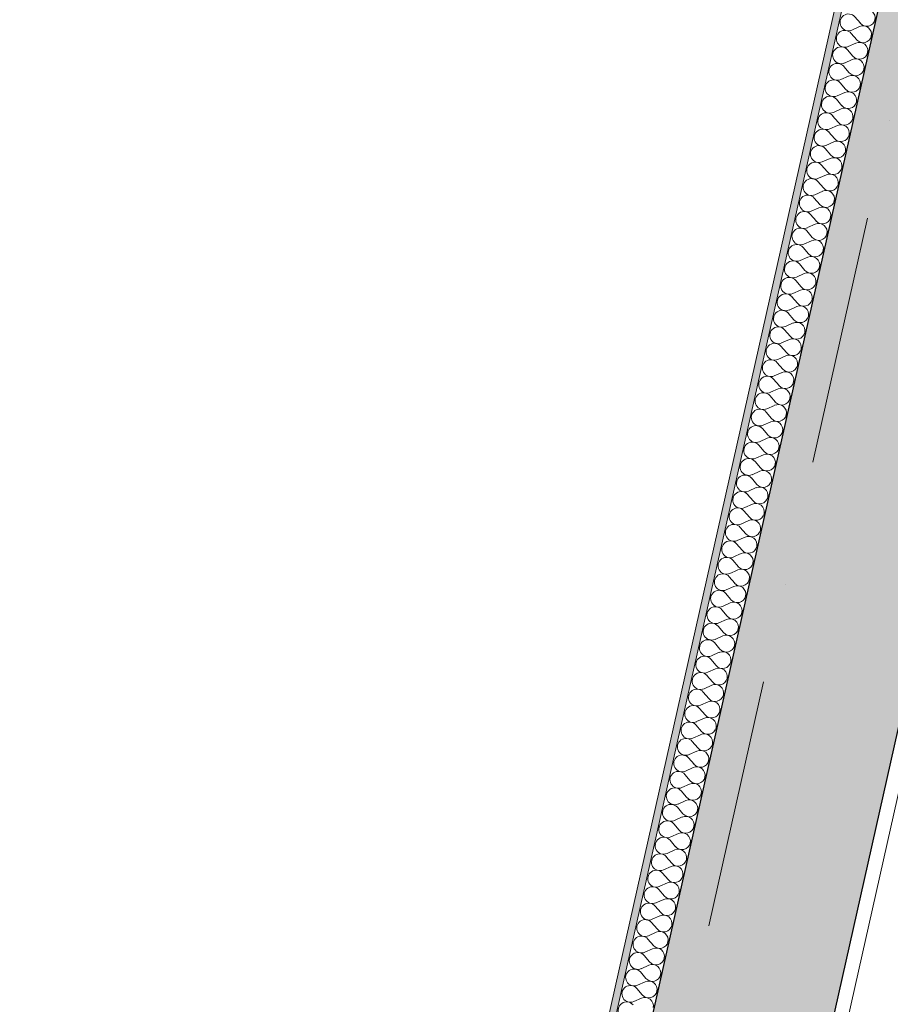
# Model space of a CAD drawing. Header units: millimetres. Extents: x -7218511 to -6645009, y 6003432 to 6221853.
# Tile 54 of 147: x -7184022 to -7182793, y 6149159 to 6150548. Entities that reach past the tile are written whole.
import ezdxf
from ezdxf.enums import TextEntityAlignment as Align

# ---------------------------------------------------------------- set-up
doc = ezdxf.new("R2010")
doc.units = ezdxf.units.MM
doc.header["$MEASUREMENT"] = 0
doc.linetypes.add('Штрихпунктирная', pattern=[670.277762, 352.777767, -176.388884, 0, -141.111112])
for name, color, linetype in [('S - МОП.АР', 7, 'Continuous'), ('АР-Стены_внешние_.АР', 7, 'Continuous'), ('АР-Стены_Перегородки_межквартирные_200.АР', 7, 'Continuous'), ('АР-Чертеж-Оси_Осевые размеры.АР', 7, 'Continuous')]:
    doc.layers.add(name, color=color, linetype=linetype)
for name, color, linetype, lineweight in [('АР-Стены_внешние_.АР_Ном._пера__1', 7, 'Continuous', 0), ('АР-Стены_Перегородки_межквартирные_200.АР_Ном._пера__1', 7, 'Continuous', 15), ('АР-Чертеж-Оси_Осевые размеры.АР_Ном._пера__120', 7, 'Continuous', 0)]:
    doc.layers.add(name, color=color, linetype=linetype, lineweight=lineweight)
doc.styles.add('РЎР“Р•РќР•Р\xa0Р\x98Р\xa0_РЎРўР\x98Р›Р¬_4', font='GOTHIC.TTF')

# ---------------------------------------------------------------- blocks, each defined once
blk = doc.blocks.new('*X375', base_point=(-6566190.3, 6562677.8))
at = {"layer": 'АР-Стены_Перегородки_межквартирные_200.АР_Ном._пера__1', "color": 7, "linetype": 'Continuous', "lineweight": 0}
for p, q in [((-7182843.2, 6150551.9), (-7182835.4, 6150542.9)), ((-7182847.3, 6150533.4), (-7182836.5, 6150538.2)), ((-7182848.4, 6150528.7), (-7182840.6, 6150519.7)), ((-7182852.5, 6150510.1), (-7182841.7, 6150515)), ((-7182853.6, 6150505.5), (-7182845.9, 6150496.4)), ((-7182858.8, 6150482.2), (-7182851.1, 6150473.2)), ((-7182857.8, 6150486.9), (-7182846.9, 6150491.8)), ((-7182863, 6150463.7), (-7182852.1, 6150468.5)), ((-7182864, 6150459), (-7182856.3, 6150450)), ((-7182868.2, 6150440.4), (-7182857.3, 6150445.3)), ((-7182869.2, 6150435.8), (-7182861.5, 6150426.7)), ((-7182874.5, 6150412.6), (-7182866.7, 6150403.5)), ((-7182873.4, 6150417.2), (-7182862.6, 6150422.1)), ((-7182878.6, 6150394), (-7182867.8, 6150398.9)), ((-7182879.7, 6150389.3), (-7182872, 6150380.3)), ((-7182883.9, 6150370.7), (-7182873, 6150375.6)), ((-7182884.9, 6150366.1), (-7182877.2, 6150357)), ((-7182890.1, 6150342.9), (-7182882.4, 6150333.8)), ((-7182889.1, 6150347.5), (-7182878.2, 6150352.4)), ((-7182894.3, 6150324.3), (-7182883.4, 6150329.2)), ((-7182895.3, 6150319.6), (-7182887.6, 6150310.6)), ((-7182899.5, 6150301), (-7182888.6, 6150305.9)), ((-7182900.5, 6150296.4), (-7182892.8, 6150287.3)), ((-7182905.8, 6150273.2), (-7182898, 6150264.1)), ((-7182904.7, 6150277.8), (-7182893.9, 6150282.7)), ((-7182909.9, 6150254.6), (-7182899.1, 6150259.5)), ((-7182911, 6150249.9), (-7182903.3, 6150240.9)), ((-7182915.2, 6150231.4), (-7182904.3, 6150236.2)), ((-7182916.2, 6150226.7), (-7182908.5, 6150217.7)), ((-7182921.4, 6150203.5), (-7182913.7, 6150194.4)), ((-7182920.4, 6150208.1), (-7182909.5, 6150213)), ((-7182925.6, 6150184.9), (-7182914.7, 6150189.8)), ((-7182926.6, 6150180.2), (-7182918.9, 6150171.2)), ((-7182930.8, 6150161.7), (-7182920, 6150166.5)), ((-7182931.9, 6150157), (-7182924.1, 6150148)), ((-7182937.1, 6150133.8), (-7182929.3, 6150124.7)), ((-7182936, 6150138.4), (-7182925.2, 6150143.3)), ((-7182941.2, 6150115.2), (-7182930.4, 6150120.1)), ((-7182942.3, 6150110.6), (-7182934.6, 6150101.5)), ((-7182946.5, 6150092), (-7182935.6, 6150096.9)), ((-7182947.5, 6150087.3), (-7182939.8, 6150078.3)), ((-7182952.7, 6150064.1), (-7182945, 6150055)), ((-7182951.7, 6150068.7), (-7182940.8, 6150073.6)), ((-7182956.9, 6150045.5), (-7182946, 6150050.4)), ((-7182957.9, 6150040.9), (-7182950.2, 6150031.8)), ((-7182962.1, 6150022.3), (-7182951.3, 6150027.2)), ((-7182963.2, 6150017.6), (-7182955.4, 6150008.6)), ((-7182968.4, 6149994.4), (-7182960.6, 6149985.3)), ((-7182967.3, 6149999), (-7182956.5, 6150003.9)), ((-7182972.6, 6149975.8), (-7182961.7, 6149980.7)), ((-7182973.6, 6149971.2), (-7182965.9, 6149962.1)), ((-7182977.8, 6149952.6), (-7182966.9, 6149957.5)), ((-7182978.8, 6149947.9), (-7182971.1, 6149938.9)), ((-7182984, 6149924.7), (-7182976.3, 6149915.7)), ((-7182983, 6149929.4), (-7182972.1, 6149934.2)), ((-7182988.2, 6149906.1), (-7182977.3, 6149911)), ((-7182989.2, 6149901.5), (-7182981.5, 6149892.4)), ((-7182993.4, 6149882.9), (-7182982.6, 6149887.8)), ((-7182994.5, 6149878.2), (-7182986.7, 6149869.2)), ((-7182999.7, 6149855), (-7182992, 6149846)), ((-7182998.6, 6149859.7), (-7182987.8, 6149864.5)), ((-7183003.9, 6149836.4), (-7182993, 6149841.3)), ((-7183004.9, 6149831.8), (-7182997.2, 6149822.7)), ((-7183009.1, 6149813.2), (-7182998.2, 6149818.1)), ((-7183010.1, 6149808.6), (-7183002.4, 6149799.5)), ((-7183015.3, 6149785.3), (-7183007.6, 6149776.3)), ((-7183014.3, 6149790), (-7183003.4, 6149794.9)), ((-7183019.5, 6149766.7), (-7183008.7, 6149771.6)), ((-7183020.6, 6149762.1), (-7183012.8, 6149753)), ((-7183024.7, 6149743.5), (-7183013.9, 6149748.4)), ((-7183025.8, 6149738.9), (-7183018, 6149729.8)), ((-7183031, 6149715.6), (-7183023.3, 6149706.6)), ((-7183029.9, 6149720.3), (-7183019.1, 6149725.2)), ((-7183035.2, 6149697), (-7183024.3, 6149701.9)), ((-7183036.2, 6149692.4), (-7183028.5, 6149683.3)), ((-7183040.4, 6149673.8), (-7183029.5, 6149678.7)), ((-7183041.4, 6149669.2), (-7183033.7, 6149660.1)), ((-7183046.6, 6149645.9), (-7183038.9, 6149636.9)), ((-7183045.6, 6149650.6), (-7183034.7, 6149655.5)), ((-7183050.8, 6149627.4), (-7183040, 6149632.2)), ((-7183051.9, 6149622.7), (-7183044.1, 6149613.7)), ((-7183056, 6149604.1), (-7183045.2, 6149609)), ((-7183057.1, 6149599.5), (-7183049.3, 6149590.4)), ((-7183062.3, 6149576.2), (-7183054.6, 6149567.2)), ((-7183061.2, 6149580.9), (-7183050.4, 6149585.8)), ((-7183066.5, 6149557.7), (-7183055.6, 6149562.5)), ((-7183067.5, 6149553), (-7183059.8, 6149544)), ((-7183071.7, 6149534.4), (-7183060.8, 6149539.3)), ((-7183072.7, 6149529.8), (-7183065, 6149520.7)), ((-7183077.9, 6149506.6), (-7183070.2, 6149497.5)), ((-7183076.9, 6149511.2), (-7183066, 6149516.1)), ((-7183082.1, 6149488), (-7183071.3, 6149492.9)), ((-7183083.2, 6149483.3), (-7183075.4, 6149474.3)), ((-7183087.3, 6149464.7), (-7183076.5, 6149469.6)), ((-7183088.4, 6149460.1), (-7183080.7, 6149451)), ((-7183093.6, 6149436.9), (-7183085.9, 6149427.8)), ((-7183092.6, 6149441.5), (-7183081.7, 6149446.4)), ((-7183097.8, 6149418.3), (-7183086.9, 6149423.2)), ((-7183098.8, 6149413.6), (-7183091.1, 6149404.6)), ((-7183103, 6149395), (-7183092.1, 6149399.9)), ((-7183104, 6149390.4), (-7183096.3, 6149381.3)), ((-7183109.3, 6149367.2), (-7183101.5, 6149358.1)), ((-7183108.2, 6149371.8), (-7183097.3, 6149376.7)), ((-7183113.4, 6149348.6), (-7183102.6, 6149353.5)), ((-7183114.5, 6149343.9), (-7183106.7, 6149334.9)), ((-7183118.6, 6149325.4), (-7183107.8, 6149330.2)), ((-7183119.7, 6149320.7), (-7183112, 6149311.7)), ((-7183123.9, 6149302.1), (-7183113, 6149307)), ((-7183129.1, 6149278.9), (-7183118.2, 6149283.8)), ((-7183124.9, 6149297.5), (-7183117.2, 6149288.4)), ((-7183130.1, 6149274.2), (-7183122.4, 6149265.2)), ((-7183134.3, 6149255.7), (-7183123.4, 6149260.5)), ((-7183135.3, 6149251), (-7183127.6, 6149242)), ((-7183139.5, 6149232.4), (-7183128.7, 6149237.3)), ((-7183140.6, 6149227.8), (-7183132.8, 6149218.7)), ((-7183145.8, 6149204.6), (-7183138, 6149195.5)), ((-7183144.7, 6149209.2), (-7183133.9, 6149214.1)), ((-7183149.9, 6149186), (-7183139.1, 6149190.8)), ((-7183151, 6149181.3), (-7183143.3, 6149172.3)), ((-7183155.2, 6149162.7), (-7183144.3, 6149167.6))]:
    blk.add_line(p, q, dxfattribs=at)
for centre, start, end in [((-7182826.4, 6150550.6), 347.3416, 114.2115), ((-7182852.2, 6150544.2), 40.4717, 294.2115), ((-7182826.4, 6150550.6), 220.4717, 347.3416), ((-7182831.6, 6150527.4), 347.3416, 114.2115), ((-7182857.4, 6150521), 40.4717, 294.2115), ((-7182831.6, 6150527.4), 220.4717, 347.3416), ((-7182862.6, 6150497.8), 40.4717, 294.2115), ((-7182836.8, 6150504.1), 347.3416, 114.2115), ((-7182842, 6150480.9), 347.3416, 114.2115), ((-7182836.8, 6150504.1), 220.4717, 347.3416), ((-7182867.9, 6150474.5), 40.4717, 294.2115), ((-7182847.2, 6150457.7), 347.3416, 114.2115), ((-7182842, 6150480.9), 220.4717, 347.3416), ((-7182873.1, 6150451.3), 40.4717, 294.2115), ((-7182847.2, 6150457.7), 220.4717, 347.3416), ((-7182878.3, 6150428.1), 40.4717, 294.2115), ((-7182852.5, 6150434.5), 347.3416, 114.2115), ((-7182857.7, 6150411.2), 347.3416, 114.2115), ((-7182852.5, 6150434.5), 220.4717, 347.3416), ((-7182883.5, 6150404.8), 40.4717, 294.2115), ((-7182862.9, 6150388), 347.3416, 114.2115), ((-7182857.7, 6150411.2), 220.4717, 347.3416), ((-7182888.7, 6150381.6), 40.4717, 294.2115), ((-7182862.9, 6150388), 220.4717, 347.3416), ((-7182894, 6150358.4), 40.4717, 294.2115), ((-7182868.1, 6150364.8), 347.3416, 114.2115), ((-7182873.3, 6150341.5), 347.3416, 114.2115), ((-7182868.1, 6150364.8), 220.4717, 347.3416), ((-7182899.2, 6150335.1), 40.4717, 294.2115), ((-7182878.5, 6150318.3), 347.3416, 114.2115), ((-7182873.3, 6150341.5), 220.4717, 347.3416), ((-7182904.4, 6150311.9), 40.4717, 294.2115), ((-7182878.5, 6150318.3), 220.4717, 347.3416), ((-7182909.6, 6150288.7), 40.4717, 294.2115), ((-7182883.8, 6150295.1), 347.3416, 114.2115), ((-7182883.8, 6150295.1), 220.4717, 347.3416), ((-7182914.8, 6150265.4), 40.4717, 294.2115), ((-7182889, 6150271.8), 347.3416, 114.2115), ((-7182894.2, 6150248.6), 347.3416, 114.2115), ((-7182889, 6150271.8), 220.4717, 347.3416), ((-7182920, 6150242.2), 40.4717, 294.2115), ((-7182894.2, 6150248.6), 220.4717, 347.3416), ((-7182925.3, 6150219), 40.4717, 294.2115), ((-7182899.4, 6150225.4), 347.3416, 114.2115), ((-7182899.4, 6150225.4), 220.4717, 347.3416), ((-7182930.5, 6150195.8), 40.4717, 294.2115), ((-7182904.6, 6150202.1), 347.3416, 114.2115), ((-7182909.9, 6150178.9), 347.3416, 114.2115), ((-7182904.6, 6150202.1), 220.4717, 347.3416), ((-7182935.7, 6150172.5), 40.4717, 294.2115), ((-7182909.9, 6150178.9), 220.4717, 347.3416), ((-7182940.9, 6150149.3), 40.4717, 294.2115), ((-7182915.1, 6150155.7), 347.3416, 114.2115), ((-7182915.1, 6150155.7), 220.4717, 347.3416), ((-7182946.1, 6150126.1), 40.4717, 294.2115), ((-7182920.3, 6150132.5), 347.3416, 114.2115), ((-7182925.5, 6150109.2), 347.3416, 114.2115), ((-7182920.3, 6150132.5), 220.4717, 347.3416), ((-7182951.3, 6150102.8), 40.4717, 294.2115), ((-7182925.5, 6150109.2), 220.4717, 347.3416), ((-7182956.6, 6150079.6), 40.4717, 294.2115), ((-7182930.7, 6150086), 347.3416, 114.2115), ((-7182930.7, 6150086), 220.4717, 347.3416), ((-7182961.8, 6150056.4), 40.4717, 294.2115), ((-7182935.9, 6150062.8), 347.3416, 114.2115), ((-7182941.2, 6150039.5), 347.3416, 114.2115), ((-7182935.9, 6150062.8), 220.4717, 347.3416), ((-7182967, 6150033.1), 40.4717, 294.2115), ((-7182941.2, 6150039.5), 220.4717, 347.3416), ((-7182972.2, 6150009.9), 40.4717, 294.2115), ((-7182946.4, 6150016.3), 347.3416, 114.2115), ((-7182946.4, 6150016.3), 220.4717, 347.3416), ((-7182977.4, 6149986.7), 40.4717, 294.2115), ((-7182951.6, 6149993.1), 347.3416, 114.2115), ((-7182956.8, 6149969.8), 347.3416, 114.2115), ((-7182951.6, 6149993.1), 220.4717, 347.3416), ((-7182982.7, 6149963.4), 40.4717, 294.2115), ((-7182956.8, 6149969.8), 220.4717, 347.3416), ((-7182987.9, 6149940.2), 40.4717, 294.2115), ((-7182962, 6149946.6), 347.3416, 114.2115), ((-7182962, 6149946.6), 220.4717, 347.3416), ((-7182993.1, 6149917), 40.4717, 294.2115), ((-7182967.2, 6149923.4), 347.3416, 114.2115), ((-7182972.5, 6149900.1), 347.3416, 114.2115), ((-7182967.2, 6149923.4), 220.4717, 347.3416), ((-7182998.3, 6149893.7), 40.4717, 294.2115), ((-7182972.5, 6149900.1), 220.4717, 347.3416), ((-7183003.5, 6149870.5), 40.4717, 294.2115), ((-7182977.7, 6149876.9), 347.3416, 114.2115), ((-7182977.7, 6149876.9), 220.4717, 347.3416), ((-7183008.7, 6149847.3), 40.4717, 294.2115), ((-7182982.9, 6149853.7), 347.3416, 114.2115), ((-7182988.1, 6149830.5), 347.3416, 114.2115), ((-7182982.9, 6149853.7), 220.4717, 347.3416), ((-7183014, 6149824.1), 40.4717, 294.2115), ((-7182988.1, 6149830.5), 220.4717, 347.3416), ((-7183019.2, 6149800.8), 40.4717, 294.2115), ((-7182993.3, 6149807.2), 347.3416, 114.2115), ((-7182993.3, 6149807.2), 220.4717, 347.3416), ((-7183024.4, 6149777.6), 40.4717, 294.2115), ((-7182998.6, 6149784), 347.3416, 114.2115), ((-7183003.8, 6149760.8), 347.3416, 114.2115), ((-7182998.6, 6149784), 220.4717, 347.3416), ((-7183029.6, 6149754.4), 40.4717, 294.2115), ((-7183003.8, 6149760.8), 220.4717, 347.3416), ((-7183034.8, 6149731.1), 40.4717, 294.2115), ((-7183009, 6149737.5), 347.3416, 114.2115), ((-7183009, 6149737.5), 220.4717, 347.3416), ((-7183040, 6149707.9), 40.4717, 294.2115), ((-7183014.2, 6149714.3), 347.3416, 114.2115), ((-7183019.4, 6149691.1), 347.3416, 114.2115), ((-7183014.2, 6149714.3), 220.4717, 347.3416), ((-7183045.3, 6149684.7), 40.4717, 294.2115), ((-7183019.4, 6149691.1), 220.4717, 347.3416), ((-7183050.5, 6149661.4), 40.4717, 294.2115), ((-7183024.6, 6149667.8), 347.3416, 114.2115), ((-7183024.6, 6149667.8), 220.4717, 347.3416), ((-7183055.7, 6149638.2), 40.4717, 294.2115), ((-7183029.9, 6149644.6), 347.3416, 114.2115), ((-7183035.1, 6149621.4), 347.3416, 114.2115), ((-7183029.9, 6149644.6), 220.4717, 347.3416), ((-7183060.9, 6149615), 40.4717, 294.2115), ((-7183035.1, 6149621.4), 220.4717, 347.3416), ((-7183066.1, 6149591.7), 40.4717, 294.2115), ((-7183040.3, 6149598.1), 347.3416, 114.2115), ((-7183040.3, 6149598.1), 220.4717, 347.3416), ((-7183071.3, 6149568.5), 40.4717, 294.2115), ((-7183045.5, 6149574.9), 347.3416, 114.2115), ((-7183050.7, 6149551.7), 347.3416, 114.2115), ((-7183045.5, 6149574.9), 220.4717, 347.3416), ((-7183076.6, 6149545.3), 40.4717, 294.2115), ((-7183050.7, 6149551.7), 220.4717, 347.3416), ((-7183081.8, 6149522.1), 40.4717, 294.2115), ((-7183055.9, 6149528.5), 347.3416, 114.2115), ((-7183055.9, 6149528.5), 220.4717, 347.3416), ((-7183087, 6149498.8), 40.4717, 294.2115), ((-7183061.2, 6149505.2), 347.3416, 114.2115), ((-7183066.4, 6149482), 347.3416, 114.2115), ((-7183061.2, 6149505.2), 220.4717, 347.3416), ((-7183092.2, 6149475.6), 40.4717, 294.2115), ((-7183066.4, 6149482), 220.4717, 347.3416), ((-7183071.6, 6149458.8), 347.3416, 114.2115), ((-7183097.4, 6149452.4), 40.4717, 294.2115), ((-7183071.6, 6149458.8), 220.4717, 347.3416), ((-7183102.7, 6149429.1), 40.4717, 294.2115), ((-7183076.8, 6149435.5), 347.3416, 114.2115), ((-7183082, 6149412.3), 347.3416, 114.2115), ((-7183076.8, 6149435.5), 220.4717, 347.3416), ((-7183107.9, 6149405.9), 40.4717, 294.2115), ((-7183082, 6149412.3), 220.4717, 347.3416), ((-7183087.2, 6149389.1), 347.3416, 114.2115), ((-7183113.1, 6149382.7), 40.4717, 294.2115), ((-7183087.2, 6149389.1), 220.4717, 347.3416), ((-7183118.3, 6149359.4), 40.4717, 294.2115), ((-7183092.5, 6149365.8), 347.3416, 114.2115), ((-7183097.7, 6149342.6), 347.3416, 114.2115), ((-7183092.5, 6149365.8), 220.4717, 347.3416), ((-7183123.5, 6149336.2), 40.4717, 294.2115), ((-7183097.7, 6149342.6), 220.4717, 347.3416), ((-7183102.9, 6149319.4), 347.3416, 114.2115), ((-7183128.7, 6149313), 40.4717, 294.2115), ((-7183102.9, 6149319.4), 220.4717, 347.3416), ((-7183134, 6149289.7), 40.4717, 294.2115), ((-7183108.1, 6149296.1), 347.3416, 114.2115), ((-7183113.3, 6149272.9), 347.3416, 114.2115), ((-7183108.1, 6149296.1), 220.4717, 347.3416), ((-7183139.2, 6149266.5), 40.4717, 294.2115), ((-7183113.3, 6149272.9), 220.4717, 347.3416), ((-7183118.6, 6149249.7), 347.3416, 114.2115), ((-7183144.4, 6149243.3), 40.4717, 294.2115), ((-7183118.6, 6149249.7), 220.4717, 347.3416), ((-7183149.6, 6149220.1), 40.4717, 294.2115), ((-7183123.8, 6149226.5), 347.3416, 114.2115), ((-7183129, 6149203.2), 347.3416, 114.2115), ((-7183123.8, 6149226.5), 220.4717, 347.3416), ((-7183154.8, 6149196.8), 40.4717, 294.2115), ((-7183129, 6149203.2), 220.4717, 347.3416), ((-7183134.2, 6149180), 347.3416, 114.2115), ((-7183160, 6149173.6), 40.4717, 294.2115), ((-7183134.2, 6149180), 220.4717, 347.3416), ((-7183165.3, 6149150.4), 40.4717, 294.2115), ((-7183139.4, 6149156.8), 347.3416, 114.2115)]:
    blk.add_arc(centre, 11.9, start, end, dxfattribs=at)
blk = doc.blocks.new('Стена_195_3', base_point=(-7182635.2, 6151615.7))
at = {"layer": 'АР-Стены_Перегородки_межквартирные_200.АР', "linetype": 'Continuous', "lineweight": 0, "true_color": 0x000000}
h = blk.add_hatch(dxfattribs=at)
h.set_pattern_fill('ШТУКАТУРКА__ГИПС_01_0003', color=18, style=0, pattern_type=2)
h.set_pattern_definition([(45, (-6566190.34, 6563027.8), (-111.369318, 111.369318), [0, -105, 0, -157.5]), (110, (-6565840.34, 6563027.8), (148.001588, 53.868173), [0, -77, 0, -133])])
h.paths.add_polyline_path([(-7182635.2, 6151615.7), (-7185915.8, 6137009.4), (-7185906, 6137007.2), (-7182625.5, 6151613.5)])
at = {"layer": 'АР-Стены_Перегородки_межквартирные_200.АР_Ном._пера__1', "color": 7, "linetype": 'Continuous', "lineweight": 0}
blk.add_line((-7182625.5, 6151613.5), (-7185906, 6137007.2), dxfattribs=at)
at = {"layer": 'АР-Стены_Перегородки_межквартирные_200.АР_Ном._пера__1', "color": 7, "linetype": 'Continuous', "lineweight": 0, "flags": 128}
for points in [[(-7182635.2, 6151615.7), (-7185915.8, 6137009.4)], [(-7185857.2, 6136996.2), (-7182576.7, 6151602.5)]]:
    blk.add_lwpolyline(points, dxfattribs=at)
at = {"layer": 'АР-Стены_Перегородки_межквартирные_200.АР', "color": 7, "lineweight": 0}
blk.add_blockref('*X375', (-6566190.3, 6562677.8), dxfattribs=at)
blk = doc.blocks.new('Стандартный Маркер Сетки[4]_3', base_point=(-7182312.1, 6152552))
at = {"layer": 'АР-Чертеж-Оси_Осевые размеры.АР_Ном._пера__120', "color": 7, "linetype": 'Штрихпунктирная', "lineweight": 0}
blk.add_line((-7182531.3, 6151576.3), (-7187093.8, 6131261.9), dxfattribs=at)
at = {"layer": 'АР-Чертеж-Оси_Осевые размеры.АР_Ном._пера__120', "color": 7, "lineweight": 0, "style": 'РЎР“Р•РќР•Р\xa0Р\x98Р\xa0_РЎРўР\x98Р›Р¬_4'}
blk.add_attdef('AC_MarkerText_1', text='', height=350, rotation=347.3417, dxfattribs=at).set_placement((-7187352.5, 6129979.4), align=Align.TOP_CENTER)
blk = doc.blocks.new('Стандартный Маркер Сетки[18]_3', base_point=(-7182312.1, 6152552))
at = {"layer": 'АР-Чертеж-Оси_Осевые размеры.АР_Ном._пера__120', "color": 7, "linetype": 'Штрихпунктирная', "lineweight": 0}
blk.add_line((-7182531.3, 6151576.3), (-7187093.8, 6131261.9), dxfattribs=at)
at = {"layer": 'АР-Чертеж-Оси_Осевые размеры.АР_Ном._пера__120', "color": 7, "lineweight": 0, "style": 'РЎР“Р•РќР•Р\xa0Р\x98Р\xa0_РЎРўР\x98Р›Р¬_4'}
blk.add_attdef('AC_MarkerText_1', text='', height=350, rotation=347.3417, dxfattribs=at).set_placement((-7187352.5, 6129979.4), align=Align.TOP_CENTER)
blk = doc.blocks.new('Стандартный Маркер Сетки[19]_3', base_point=(-7182312.1, 6152552))
at = {"layer": 'АР-Чертеж-Оси_Осевые размеры.АР_Ном._пера__120', "color": 7, "linetype": 'Штрихпунктирная', "lineweight": 0}
blk.add_line((-7182531.3, 6151576.3), (-7187093.8, 6131261.9), dxfattribs=at)
at = {"layer": 'АР-Чертеж-Оси_Осевые размеры.АР_Ном._пера__120', "color": 7, "lineweight": 0, "style": 'РЎР“Р•РќР•Р\xa0Р\x98Р\xa0_РЎРўР\x98Р›Р¬_4'}
blk.add_attdef('AC_MarkerText_1', text='', height=350, rotation=347.3417, dxfattribs=at).set_placement((-7187352.5, 6129979.4), align=Align.TOP_CENTER)
blk = doc.blocks.new('Стандартный Маркер Сетки[20]_3', base_point=(-7182312.1, 6152552))
at = {"layer": 'АР-Чертеж-Оси_Осевые размеры.АР_Ном._пера__120', "color": 7, "linetype": 'Штрихпунктирная', "lineweight": 0}
blk.add_line((-7182531.3, 6151576.3), (-7187093.8, 6131261.9), dxfattribs=at)
at = {"layer": 'АР-Чертеж-Оси_Осевые размеры.АР_Ном._пера__120', "color": 7, "lineweight": 0, "style": 'РЎР“Р•РќР•Р\xa0Р\x98Р\xa0_РЎРўР\x98Р›Р¬_4'}
blk.add_attdef('AC_MarkerText_1', text='', height=350, rotation=347.3417, dxfattribs=at).set_placement((-7187352.5, 6129979.4), align=Align.TOP_CENTER)
blk = doc.blocks.new('Стандартный Маркер Сетки[33]_3', base_point=(-7182312.1, 6152552))
at = {"layer": 'АР-Чертеж-Оси_Осевые размеры.АР_Ном._пера__120', "color": 7, "linetype": 'Штрихпунктирная', "lineweight": 0}
blk.add_line((-7182531.3, 6151576.3), (-7187093.8, 6131261.9), dxfattribs=at)
at = {"layer": 'АР-Чертеж-Оси_Осевые размеры.АР_Ном._пера__120', "color": 7, "lineweight": 0, "style": 'РЎР“Р•РќР•Р\xa0Р\x98Р\xa0_РЎРўР\x98Р›Р¬_4'}
blk.add_attdef('AC_MarkerText_1', text='', height=350, rotation=347.3417, dxfattribs=at).set_placement((-7187352.5, 6129979.4), align=Align.TOP_CENTER)
blk = doc.blocks.new('Стандартный Маркер Сетки[47]_3', base_point=(-7182312.1, 6152552))
at = {"layer": 'АР-Чертеж-Оси_Осевые размеры.АР_Ном._пера__120', "color": 7, "linetype": 'Штрихпунктирная', "lineweight": 0}
blk.add_line((-7182531.3, 6151576.3), (-7187093.8, 6131261.9), dxfattribs=at)
at = {"layer": 'АР-Чертеж-Оси_Осевые размеры.АР_Ном._пера__120', "color": 7, "lineweight": 0, "style": 'РЎР“Р•РќР•Р\xa0Р\x98Р\xa0_РЎРўР\x98Р›Р¬_4'}
blk.add_attdef('AC_MarkerText_1', text='', height=350, rotation=347.3417, dxfattribs=at).set_placement((-7187352.5, 6129979.4), align=Align.TOP_CENTER)
blk = doc.blocks.new('Стандартный Маркер Сетки[48]_3', base_point=(-7182312.1, 6152552))
at = {"layer": 'АР-Чертеж-Оси_Осевые размеры.АР_Ном._пера__120', "color": 7, "linetype": 'Штрихпунктирная', "lineweight": 0}
blk.add_line((-7182531.3, 6151576.3), (-7187093.8, 6131261.9), dxfattribs=at)
at = {"layer": 'АР-Чертеж-Оси_Осевые размеры.АР_Ном._пера__120', "color": 7, "lineweight": 0, "style": 'РЎР“Р•РќР•Р\xa0Р\x98Р\xa0_РЎРўР\x98Р›Р¬_4'}
blk.add_attdef('AC_MarkerText_1', text='', height=350, rotation=347.3417, dxfattribs=at).set_placement((-7187352.5, 6129979.4), align=Align.TOP_CENTER)
blk = doc.blocks.new('Стандартный Маркер Сетки[49]_3', base_point=(-7182312.1, 6152552))
at = {"layer": 'АР-Чертеж-Оси_Осевые размеры.АР_Ном._пера__120', "color": 7, "linetype": 'Штрихпунктирная', "lineweight": 0}
blk.add_line((-7182531.3, 6151576.3), (-7187093.8, 6131261.9), dxfattribs=at)
at = {"layer": 'АР-Чертеж-Оси_Осевые размеры.АР_Ном._пера__120', "color": 7, "lineweight": 0, "style": 'РЎР“Р•РќР•Р\xa0Р\x98Р\xa0_РЎРўР\x98Р›Р¬_4'}
blk.add_attdef('AC_MarkerText_1', text='', height=350, rotation=347.3417, dxfattribs=at).set_placement((-7187352.5, 6129979.4), align=Align.TOP_CENTER)
blk = doc.blocks.new('Стена_252_3', base_point=(-7185730.9, 6136988.3))
at = {"layer": 'АР-Стены_внешние_.АР', "linetype": 'Continuous', "lineweight": 0, "true_color": 0x000000}
h = blk.add_hatch(dxfattribs=at)
h.set_pattern_fill('ЖЕЛЕЗОБЕТОН__PROJECT__0003', color=18, style=0, pattern_type=2)
h.set_pattern_definition([(45, (-6566190.34, 6562677.8), (-84.852814, 84.852814), []), (45, (-6566232.77, 6562720.22), (-84.852814, 84.852814), [90, -30, 0, -30])])
h.paths.add_polyline_path([(-7185618.3, 6136963), (-7185604.6, 6136980.4), (-7182332.8, 6151547.7), (-7182576.7, 6151602.5), (-7185852.8, 6137015.7)])
at = {"layer": 'АР-Стены_внешние_.АР_Ном._пера__1', "color": 7, "linetype": 'Continuous', "lineweight": 30, "flags": 128}
for points in [[(-7185604.6, 6136980.4), (-7182288.9, 6151742.9)], [(-7182576.7, 6151602.5), (-7185852.8, 6137015.7)]]:
    blk.add_lwpolyline(points, dxfattribs=at)

msp = doc.modelspace()

# ---------------------------------------------------------------- linework, layer by layer
at = {"layer": 'S - МОП.АР', "color": 254, "linetype": 'Continuous', "lineweight": 0, "true_color": 0xdadada, "flags": 128}
msp.add_lwpolyline([(-7182742.7, 6149631), (-7183916.2, 6144405.8), (-7177667.2, 6143002.3), (-7177662.8, 6143021.8), (-7177662.8, 6143021.8), (-7177526.9, 6143626.8), (-7177545.3, 6143631), (-7177164.2, 6145328), (-7177165.3, 6145328.2), (-7176981.2, 6146147.8), (-7176864.8, 6146666.3), (-7176322.8, 6146544.6), (-7175939.5, 6148251), (-7176368.6, 6148347.4), (-7175918.2, 6150352.9), (-7177284.7, 6150659.8), (-7177240.8, 6150855), (-7178801.9, 6151205.6), (-7178850.1, 6150991), (-7178947.7, 6151012.9), (-7179000.3, 6150778.8), (-7179425.4, 6148885.9)], close=True, dxfattribs=at)

# ---------------------------------------------------------------- block references
at = {"layer": 'АР-Стены_внешние_.АР', "color": 7, "lineweight": 0}
msp.add_blockref('Стена_252_3', (-7185730.9, 6136988.3), dxfattribs=at)
at = {"layer": 'АР-Стены_Перегородки_межквартирные_200.АР', "color": 7, "lineweight": 0}
msp.add_blockref('Стена_195_3', (-7182635.2, 6151615.7), dxfattribs=at)
at = {"layer": 'АР-Чертеж-Оси_Осевые размеры.АР', "color": 8, "linetype": 'Continuous', "lineweight": 15}
for name in ['Стандартный Маркер Сетки[4]_3', 'Стандартный Маркер Сетки[18]_3', 'Стандартный Маркер Сетки[19]_3', 'Стандартный Маркер Сетки[20]_3', 'Стандартный Маркер Сетки[33]_3', 'Стандартный Маркер Сетки[47]_3', 'Стандартный Маркер Сетки[48]_3', 'Стандартный Маркер Сетки[49]_3']:
    msp.add_blockref(name, (-7182312.1, 6152552), dxfattribs=at)

doc.saveas('drawing.dxf')
